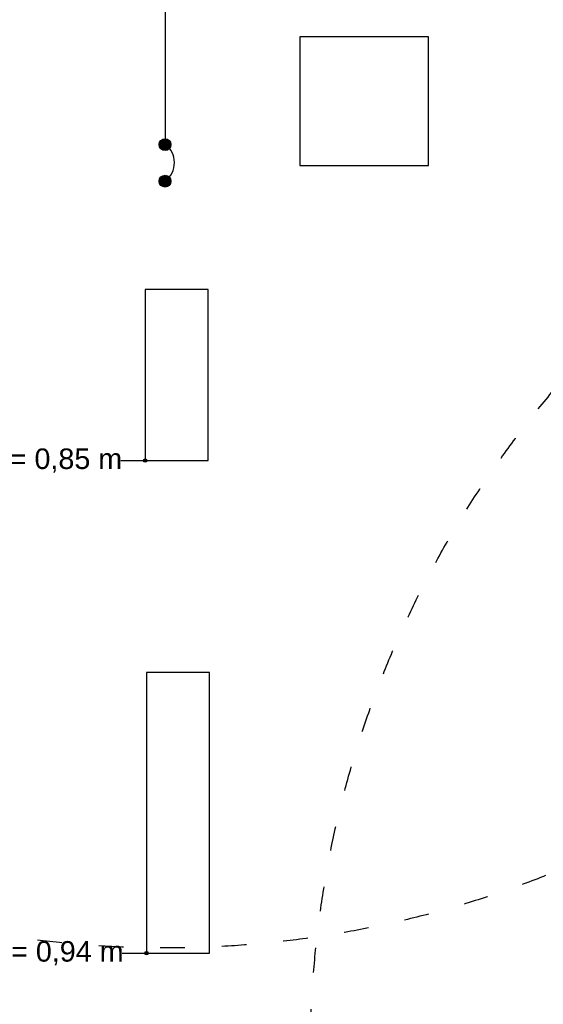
# Model space of a CAD drawing. Header units: millimetres. Extents: x -3034 to 546681, y -100001 to 133386.
# Tile 52 of 173: x 73860 to 77684, y -14733 to -7537. Entities that reach past the tile are written whole.
import ezdxf

# ---------------------------------------------------------------- set-up
doc = ezdxf.new("R2010")
doc.units = ezdxf.units.MM
doc.set_wipeout_variables(frame=1)
doc.linetypes.add('ACAD_ISO03W100', pattern=[150, 60, -90])
doc.linetypes.add('Wipeout_Contour', pattern=[1000, 0, -1000])
for name, color, linetype in [('ELEK CIENKIE', 80, 'Continuous'), ('ELEK ODGROMÓWKA', 214, 'Continuous'), ('Linia', 252, 'Continuous'), ('Słup', 252, 'Continuous'), ('Tekst', 252, 'Continuous')]:
    doc.layers.add(name, color=color, linetype=linetype)
doc.styles.add('Times new roman', font='arial.ttf')

# ---------------------------------------------------------------- blocks, each defined once
blk = doc.blocks.new('A$C67C5DD4D')
at = {"layer": 'Tekst', "char_height": 150, "attachment_point": 2, "style": 'Times new roman'}
for s, insert in [('\\A1;{\\fArial|b0|i0|c0|p38;h = 0,85 m}', (42482.8, 14982.9)), ('\\A1;{\\fArial|b0|i0|c0|p38;h = 0,94 m}', (42492.8, 11382.9))]:
    blk.add_mtext(s, dxfattribs=dict(at, insert=insert))
at = {"color": 254, "linetype": 'Wipeout_Contour', "lineweight": 0, "ltscale": 457416.667858}
blk.add_wipeout([(44278.5, 17050), (45218.5, 17050), (45218.5, 17990), (44278.5, 17990)], dxfattribs=at).dxf.layer = 'Słup'
at = {"color": 254, "linetype": 'Wipeout_Contour', "lineweight": 0, "ltscale": 460520.0922}
blk.add_wipeout([(43148.5, 14894.6), (43608.5, 14894.6), (43608.5, 16144.6), (43148.5, 16144.6)], dxfattribs=at).dxf.layer = 'Słup'
at = {"color": 254, "linetype": 'Wipeout_Contour', "lineweight": 0, "ltscale": 457306.034212}
blk.add_wipeout([(43158.5, 11294.6), (43618.5, 11294.6), (43618.5, 13344.6), (43158.5, 13344.6)], dxfattribs=at).dxf.layer = 'Słup'
at = {"layer": 'Linia', "linetype": 'Continuous'}
for points in [[(43161, 14894.6), (43160.1, 14899.4), (43157.4, 14903.5), (43153.3, 14906.2), (43148.5, 14907.1), (43143.8, 14906.2), (43139.7, 14903.5), (43137, 14899.4), (43136, 14894.6), (43137, 14889.9), (43139.7, 14885.8), (43143.8, 14883.1), (43148.5, 14882.1), (43153.3, 14883.1), (43157.4, 14885.8), (43160.1, 14889.9)], [(43171, 11294.6), (43170.1, 11299.4), (43167.4, 11303.5), (43163.3, 11306.2), (43158.5, 11307.1), (43153.8, 11306.2), (43149.7, 11303.5), (43147, 11299.4), (43146, 11294.6), (43147, 11289.9), (43149.7, 11285.8), (43153.8, 11283.1), (43158.5, 11282.1), (43163.3, 11283.1), (43167.4, 11285.8), (43170.1, 11289.9)]]:
    blk.add_hatch(color=256, dxfattribs=at).paths.add_polyline_path(points)
at = {"layer": 'Linia'}
for p, q in [((42971.7, 14894.6), (43136, 14894.6)), ((42981.7, 11294.6), (43146, 11294.6))]:
    blk.add_line(p, q, dxfattribs=at)
for centre in [(43148.5, 14894.6), (43158.5, 11294.6)]:
    blk.add_circle(centre, 12.5, dxfattribs=at)
at = {"layer": 'Słup'}
for p, q in [((45218.5, 17990), (44278.5, 17990)), ((44278.5, 17990), (44278.5, 17050)), ((45218.5, 17050), (45218.5, 17990)), ((44278.5, 17050), (45218.5, 17050)), ((43608.5, 16144.6), (43148.5, 16144.6)), ((43148.5, 16144.6), (43148.5, 14894.6)), ((43608.5, 14894.6), (43608.5, 16144.6)), ((43148.5, 14894.6), (43608.5, 14894.6)), ((43618.5, 13344.6), (43158.5, 13344.6)), ((43158.5, 13344.6), (43158.5, 11294.6)), ((43618.5, 11294.6), (43618.5, 13344.6)), ((43158.5, 11294.6), (43618.5, 11294.6))]:
    blk.add_line(p, q, dxfattribs=at)
blk = doc.blocks.new('iglice')
at = {"layer": 'ELEK ODGROMÓWKA'}
h = blk.add_hatch(color=256, dxfattribs=at)
h.dxf.hatch_style = 1
h.paths.add_polyline_path([(-36371.4, 15793.6, -1), (-36458.2, 15793.6, -1)])
h = blk.add_hatch(color=256, dxfattribs=at)
h.dxf.hatch_style = 1
h.paths.add_polyline_path([(-36371.4, 15526.6, -1), (-36458.2, 15526.6, -1)])
at = {"layer": 'ELEK CIENKIE', "color": 232, "linetype": 'ACAD_ISO03W100', "ltscale": 3}
for centre in [(-36414.8, 17462.6), (-27813.9, 9135.3)]:
    blk.add_circle(centre, 7540, dxfattribs=at)
at = {"layer": 'ELEK ODGROMÓWKA'}
blk.add_line((-36414.8, 17462.6), (-36414.8, 15793.6), dxfattribs=at)
for centre in [(-36414.8, 15793.6), (-36414.8, 15526.6)]:
    blk.add_circle(centre, 43.4, dxfattribs=at)
at = {"layer": 'ELEK ODGROMÓWKA', "ltscale": 0.5}
blk.add_arc((-36512.4, 15662.1), 166.2, 306.54512, 53.45488, dxfattribs=at)

msp = doc.modelspace()

# ---------------------------------------------------------------- block references
msp.add_blockref('A$C67C5DD4D', (31627.445, -25653.943))

# ---------------------------------------------------------------- next in the draw order: block references
at = {"layer": 'ELEK ODGROMÓWKA'}
msp.add_blockref('iglice', (111335.99, -24243.943), dxfattribs=at)

doc.saveas('drawing.dxf')
